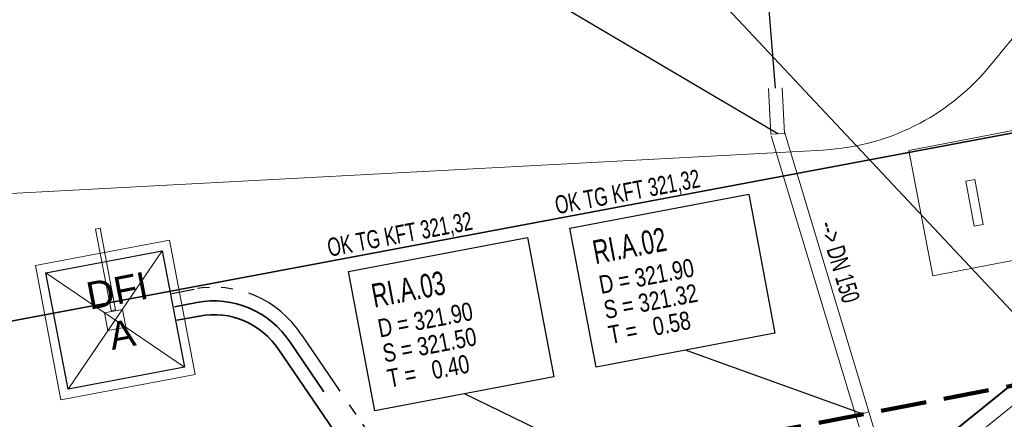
# Model space of a CAD drawing. Extents: x 3503739 to 3504470, y 5375172 to 5375561.
# Tile 79 of 121: x 3504127.39 to 3504138.2, y 5375389.9 to 5375394.28. Entities that reach past the tile are written whole.
import ezdxf

# ---------------------------------------------------------------- set-up
doc = ezdxf.new("R2010")
doc.units = 0
doc.header["$MEASUREMENT"] = 0
for name, pattern in [('1', [1.4, 0.5, -0.2, 0.5, -0.2]), ('2', [3.4, 1.2, -0.5, 1.2, -0.5]), ('237', [1.5, 0.75, -0.18, 0.13, -0.13, 0.13, -0.18])]:
    doc.linetypes.add(name, pattern=pattern)
for name, color, linetype in [('_4WP_KANALISATIO', 7, 'Continuous'), ('_4WP_KANCAD__', 7, 'Continuous'), ('_4WP_KANCADT_', 7, 'Continuous'), ('_4WP_KANCADT__', 7, 'Continuous'), ('_4WP_STADT-DFI', 7, 'Continuous'), ('_4WP_STADT_DATEN', 7, 'Continuous'), ('_4WP_STADT_FTT1', 7, 'Continuous'), ('_4WP_STADT_STROM', 7, 'Continuous'), ('BHM_WA', 7, 'Continuous'), ('K_FLURSTUECKE', 7, 'Continuous'), ('KMB_AUFBETON', 7, 'Continuous'), ('KMP_TIEF20-05-25', 7, 'Continuous'), ('X_BE_DFI', 7, 'Continuous')]:
    doc.layers.add(name, color=color, linetype=linetype)
doc.styles.add('40', font='TXT', dxfattribs={"width": 0.7, "height": 0.2})
doc.styles.add('42', font='TXT', dxfattribs={"width": 0.7, "height": 0.26})
doc.styles.add('43', font='TXT', dxfattribs={"width": 0.8, "height": 0.2})
doc.styles.add('55', font='TXT', dxfattribs={"width": 0.7, "height": 0.2})
doc.styles.add('551', font='ARIAL.TTF', dxfattribs={"height": 0.3})

# ---------------------------------------------------------------- blocks, each defined once
blk = doc.blocks.new('LEITSYSTEM_BRA5')
at = {"color": 251, "linetype": 'Continuous', "lineweight": 13}
for points in [[(-0.75, 0.75), (0.75, 0.75), (0.75, -0.75), (-0.75, -0.75), (-0.75, 0.75)], [(-1.02, 0.025), (-0.11, 0.025), (-0.11, -0.025), (-1.02, -0.025), (-1.02, 0.025)], [(-0.11, 0.02), (-0.1, 0.02), (-0.1, -0.02), (-0.11, -0.02), (-0.11, 0.02)], [(-0.1, 0.1), (0.1, 0.1), (0.1, -0.1), (-0.1, -0.1), (-0.1, 0.1)]]:
    blk.add_lwpolyline(points, dxfattribs=at)
blk = doc.blocks.new('LEITSYSTEM_BRA4')
at = {"color": 251, "linetype": 'Continuous', "lineweight": 13}
for points in [[(-0.7, 0.6), (0.7, 0.6), (0.7, -0.6), (-0.7, -0.6), (-0.7, 0.6)], [(-0.25, 0.05), (0.25, 0.05), (0.25, -0.05), (-0.25, -0.05), (-0.25, 0.05)]]:
    blk.add_lwpolyline(points, dxfattribs=at)
blk = doc.blocks.new('DFI-ANZEIGER')
at = {"color": 7, "linetype": 'Continuous', "lineweight": 25}
for p, q in [((-0.760014, 0.517086), (0.517087, 0.760013)), ((0.517087, 0.760013), (0.760014, -0.517087)), ((-0.517087, -0.760014), (-0.760014, 0.517086)), ((0.760014, -0.517087), (-0.517087, -0.760014))]:
    blk.add_line(p, q, dxfattribs=at)
at = {"color": 250, "linetype": 'Continuous', "lineweight": 13}
for p, q in [((-0.517087, -0.760014), (0.517087, 0.760013)), ((0.760014, -0.517087), (-0.760014, 0.517086))]:
    blk.add_line(p, q, dxfattribs=at)
at = {"color": 251, "linetype": 'Continuous', "lineweight": 13}
for points in [[(-0.079552, -0.116926), (-0.116925, 0.079551), (-0.116925, 0.079551), (0.079552, 0.116925), (0.079552, 0.116925), (0.116925, -0.079552), (0.116925, -0.079552), (-0.079552, -0.116926)], [(-0.079552, -0.116926), (-0.116925, 0.079551), (0.079552, 0.116925), (0.116925, -0.079552), (-0.079552, -0.116926)], [(0.166045, -1.006705), (-0.004004, -0.112735), (0.045115, -0.103391), (0.215164, -0.997362), (0.166045, -1.006705)], [(0.000908, -0.1118), (-0.000961, -0.101976), (-0.000961, -0.101976), (0.038334, -0.094502), (0.038334, -0.094502), (0.040203, -0.104326), (0.040203, -0.104326), (0.000908, -0.1118)], [(0.000908, -0.1118), (-0.000961, -0.101976), (0.038334, -0.094502), (0.040203, -0.104326), (0.000908, -0.1118)]]:
    blk.add_lwpolyline(points, dxfattribs=at)
at = {"color": 254, "linetype": 'Continuous', "lineweight": 13}
blk.add_lwpolyline([(0.166045, -1.006705), (-0.004004, -0.112735), (-0.004004, -0.112735), (0.045115, -0.103391), (0.045115, -0.103391), (0.215164, -0.997362), (0.215164, -0.997362), (0.166045, -1.006705)], dxfattribs=at)

msp = doc.modelspace()

# ---------------------------------------------------------------- linework, layer by layer
at = {"layer": '_4WP_KANCAD__', "color": 1, "linetype": 'Continuous', "lineweight": 18}
for points in [[(3504135.613, 5375393.528), (3504135.64, 5375393.029), (3504135.79, 5375393.037), (3504135.763, 5375393.536)], [(3504135.643, 5375393.011), (3504136.571, 5375389.937), (3504136.715, 5375389.981), (3504135.787, 5375393.055)], [(3504136.571, 5375389.937), (3504137.395, 5375387.208), (3504137.539, 5375387.252), (3504136.715, 5375389.981)]]:
    msp.add_lwpolyline(points, dxfattribs=at)
at = {"layer": '_4WP_KANCADT_', "color": 7, "linetype": 'Continuous', "lineweight": 25}
msp.add_line((3504139.564, 5375389.723), (3504131.911, 5375397.871), dxfattribs=at)
at = {"layer": '_4WP_KANCADT__', "color": 1, "linetype": 'Continuous', "lineweight": 25}
for p, q in [((3504135.688, 5375393.532), (3504135.472, 5375396.287)), ((3504135.715, 5375393.033), (3504133.202, 5375394.518)), ((3504136.643, 5375389.959), (3504134.702, 5375390.657)), ((3504133.79, 5375389.444), (3504132.273, 5375390.179))]:
    msp.add_line(p, q, dxfattribs=at)
at = {"layer": '_4WP_KANCADT__', "color": 7, "linetype": 'Continuous', "lineweight": 18}
for points in [[(3504133.43, 5375391.997), (3504135.395, 5375392.37), (3504135.684, 5375390.843), (3504133.719, 5375390.47), (3504133.43, 5375391.997)], [(3504131.001, 5375391.519), (3504132.966, 5375391.892), (3504133.255, 5375390.365), (3504131.29, 5375389.992), (3504131.001, 5375391.519)]]:
    msp.add_lwpolyline(points, dxfattribs=at)
at = {"layer": '_4WP_KANCADT__', "color": 1, "linetype": 'Continuous', "lineweight": 25}
for points in [[(3504133.43, 5375391.997), (3504135.395, 5375392.37), (3504135.684, 5375390.843), (3504133.719, 5375390.47), (3504133.43, 5375391.997)], [(3504131.001, 5375391.519), (3504132.966, 5375391.892), (3504133.255, 5375390.365), (3504131.29, 5375389.992), (3504131.001, 5375391.519)]]:
    msp.add_lwpolyline(points, dxfattribs=at)
at = {"layer": '_4WP_STADT_DATEN', "color": 7, "linetype": 'Continuous', "lineweight": 35}
msp.add_lwpolyline([(3504129.116, 5375390.986), (3504129.362, 5375391.032, -0.305044), (3504130.234, 5375390.659), (3504136.871, 5375380.931, -0.102973), (3504137.027, 5375380.554), (3504137.268, 5375379.287, -0.071682), (3504137.329, 5375377.948, 0.071682), (3504137.397, 5375376.438), (3504137.444, 5375376.192)], format="xyb", dxfattribs=at)
at = {"layer": '_4WP_STADT_FTT1', "color": 1, "linetype": '237', "lineweight": 25}
msp.add_lwpolyline([(3504129.06, 5375391.28), (3504129.306, 5375391.327, -0.304126), (3504130.484, 5375390.826), (3504137.56, 5375380.453, 0.067892), (3504138.088, 5375379.903, -0.17986), (3504138.503, 5375379.216), (3504138.748, 5375377.932, 0.430355), (3504139.604, 5375377.384)], format="xyb", dxfattribs=at)
at = {"layer": '_4WP_STADT_STROM', "color": 3, "linetype": '2', "lineweight": 35}
msp.add_lwpolyline([(3504138.172, 5375376.945), (3504137.592, 5375379.992, 0.102968), (3504137.436, 5375380.368), (3504130.359, 5375390.743, 0.304533), (3504129.334, 5375391.18), (3504129.088, 5375391.133)], format="xyb", dxfattribs=at)
at = {"layer": 'BHM_WA', "color": 252, "linetype": 'Continuous', "lineweight": 13}
for points in [[(3504133.971, 5375386.799, 0), (3504140.264, 5375387.041, 0), (3504140.515, 5375386.801, 0), (3504136.848, 5375384.05, 0), (3504141.915, 5375387.114, 0), (3504149.148, 5375389.16, 0), (3504149.216, 5375393.073, 0), (3504140.951, 5375392.424, 0), (3504140.874, 5375387.533, 0), (3504140.951, 5375392.424, 0), (3504133.971, 5375386.799, 0), (3504140.264, 5375387.041, 0), (3504140.874, 5375387.533, 0), (3504141.452, 5375387.485, 0), (3504149.216, 5375393.073, 0), (3504140.951, 5375392.424, 0), (3504140.946, 5375392.43, 0), (3504133.961, 5375386.801, 0)], [(3504140.946, 5375392.43, 0), (3504133.961, 5375386.801, 0), (3504136.861, 5375384.029, 0), (3504141.929, 5375387.094, 0), (3504136.861, 5375384.029, 0), (3504136.848, 5375384.05, 0), (3504133.971, 5375386.799, 0), (3504133.961, 5375386.801, 0), (3504133.971, 5375386.799, 0), (3504140.951, 5375392.424, 0)]]:
    msp.add_polyline3d(points, dxfattribs=at)
at = {"layer": 'BHM_WA', "color": 254, "linetype": 'Continuous', "lineweight": 13}
for points in [[(3504140.943, 5375392.181, 0), (3504134.282, 5375386.813, 0), (3504134.28, 5375386.811, 0), (3504134.268, 5375386.801, 0), (3504134.253, 5375386.789, 0), (3504133.983, 5375386.8, 0), (3504133.972, 5375386.8, 0), (3504133.972, 5375386.8, 0), (3504133.961, 5375386.801, 0), (3504133.972, 5375386.8, 0), (3504133.972, 5375386.8, 0), (3504133.983, 5375386.8, 0), (3504134.253, 5375386.789, 0), (3504134.268, 5375386.801, 0), (3504134.28, 5375386.811, 0), (3504134.282, 5375386.813, 0), (3504140.266, 5375387.043, 0)], [(3504140.943, 5375392.181, 0), (3504134.282, 5375386.813, 0), (3504134.121, 5375386.807, 0), (3504134.121, 5375386.807, 0), (3504133.973, 5375386.801, 0), (3504133.973, 5375386.801, 0), (3504133.961, 5375386.801, 0), (3504133.973, 5375386.801, 0), (3504133.973, 5375386.801, 0), (3504134.121, 5375386.807, 0), (3504134.121, 5375386.807, 0), (3504134.282, 5375386.813, 0), (3504140.266, 5375387.043, 0)]]:
    msp.add_polyline3d(points, dxfattribs=at)
at = {"layer": 'K_FLURSTUECKE', "color": 252, "linetype": 'Continuous', "lineweight": 35}
for p, q in [((3504125.036, 5375390.553), (3504144.664, 5375394.237)), ((3504144.664, 5375394.237), (3504125.036, 5375390.553)), ((3504125.036, 5375390.553), (3504144.664, 5375394.237)), ((3504144.664, 5375394.237), (3504125.036, 5375390.553))]:
    msp.add_line(p, q, dxfattribs=at)
at = {"layer": 'KMB_AUFBETON', "color": 92, "linetype": 'Continuous', "lineweight": 13}
for p, q in [((3504139.318, 5375395.332), (3504138.051, 5375393.785)), ((3504136.214, 5375392.854), (3504114.993, 5375391.721))]:
    msp.add_line(p, q, dxfattribs=at)
for points in [[(3504137.278, 5375393.15, 0.09905), (3504138.051, 5375393.785)], [(3504136.214, 5375392.854, 0.109514), (3504137.278, 5375393.15)]]:
    msp.add_lwpolyline(points, format="xyb", dxfattribs=at)
at = {"layer": 'KMP_TIEF20-05-25', "color": 250, "linetype": '1', "lineweight": 100}
msp.add_line((3504144.219, 5375391.397), (3504116.791, 5375386.167), dxfattribs=at)

# ---------------------------------------------------------------- block references
at = {"layer": '_4WP_STADT-DFI', "color": 7, "rotation": 180}
msp.add_blockref('DFI-ANZEIGER', (3504128.438, 5375390.988), dxfattribs=at)
at = {"layer": 'X_BE_DFI', "color": 7}
for name, p, rotation in [('LEITSYSTEM_BRA4', (3504137.875, 5375392.274), 100.7700073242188), ('LEITSYSTEM_BRA5', (3504128.438, 5375390.988), 280.7700004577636)]:
    msp.add_blockref(name, p, dxfattribs=dict(at, rotation=rotation))

# ---------------------------------------------------------------- texts
at = {"layer": '_4WP_KANALISATIO', "color": 1, "linetype": 'Continuous', "style": '55', "width": 0.7}
for p in [(3504133.29, 5375392.148), (3504130.79, 5375391.682)]:
    msp.add_text('OK TG KFT 321,32', height=0.2, rotation=10.737, dxfattribs=at).set_placement(p)
at = {"layer": '_4WP_KANCADT__', "color": 1, "linetype": 'Continuous'}
for s, height, rotation, style, width, p in [('--> DN 150', 0.2, 286.7984, '40', 0.7, (3504136.165, 5375392.04)), ('RI.A.02', 0.26, 10.737, '42', 0.7, (3504133.712, 5375391.601)), ('D = 321.90', 0.2, 10.737, '43', 0.8, (3504133.774, 5375391.273)), ('RI.A.03', 0.26, 10.737, '42', 0.7, (3504131.283, 5375391.123)), ('S = 321.32', 0.2, 10.737, '43', 0.8, (3504133.826, 5375390.998)), ('D = 321.90', 0.2, 10.737, '43', 0.8, (3504131.345, 5375390.795)), ('T =   0.58', 0.2, 10.737, '43', 0.8, (3504133.878, 5375390.723)), ('S = 321.50', 0.2, 10.737, '43', 0.8, (3504131.397, 5375390.52)), ('T =   0.40', 0.2, 10.737, '43', 0.8, (3504131.449, 5375390.245))]:
    msp.add_text(s, height=height, rotation=rotation, dxfattribs=dict(at, style=style, width=width)).set_placement(p)
at = {"layer": '_4WP_STADT-DFI', "color": 7, "linetype": 'Continuous', "style": '551'}
for s, p in [('DFI', (3504128.157, 5375391.099)), ('A', (3504128.403, 5375390.658))]:
    msp.add_text(s, height=0.3, rotation=10.9801, dxfattribs=at).set_placement(p)

doc.saveas('drawing.dxf')
